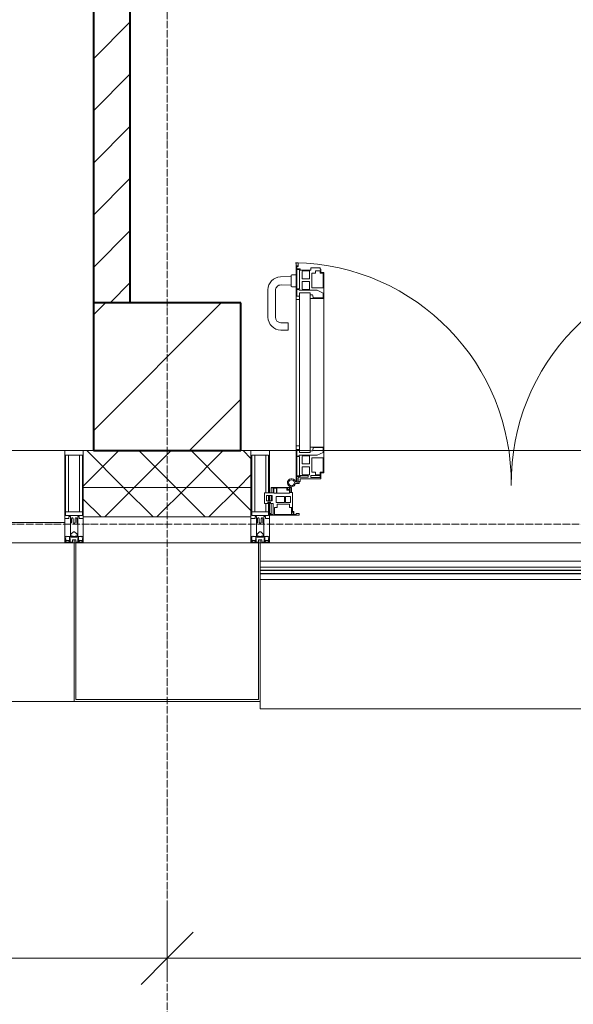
# Model space of a CAD drawing. Header units: millimetres. Extents: x -816133 to 919604, y 87941 to 147341.
# Tile 217 of 256: x 146385 to 147888, y 119632 to 122301. Entities that reach past the tile are written whole.
import ezdxf

# ---------------------------------------------------------------- set-up
doc = ezdxf.new("R2010")
doc.units = ezdxf.units.MM
doc.linetypes.add('ADSK_Линия сетки', pattern=[25, 20, -2.5, 0, -2.5])
doc.linetypes.add('Линия сетки', pattern=[25, 20, -2.5, 0, -2.5])
for name, color, linetype, lineweight in [('A-010-D_DIM', 7, 'Continuous', 9), ('A-200-M_WALL', 7, 'Continuous', 18), ('A-200-M_WALL_INT', 7, 'Continuous', 18), ('A-200-M_WALL_PAT', 7, 'Continuous', 40), ('A-214-M_CURT_WALL', 7, 'Continuous', 18), ('A-215-M_CURT_PANEL', 7, 'Continuous', 18), ('A-280-M_COLUMN', 7, 'Continuous', 18), ('A-325-M_DOOR', 7, 'Continuous', 18), ('S-280-M_COLUMN', 7, 'Continuous', 18), ('Z-030-M_GRID', 7, 'Continuous', 9), ('Z-060-M_DETAIL', 7, 'Continuous', 18), ('Поручни', 252, 'Continuous', 5), ('СС-011-ПОЖ-СИГНАЛИЗАЦИЯ', 1, 'Continuous', 30)]:
    doc.layers.add(name, color=color, linetype=linetype, lineweight=lineweight)

# ---------------------------------------------------------------- blocks, each defined once
blk = doc.blocks.new('13эт')
at = {"layer": 'S-280-M_COLUMN', "lineweight": 9}
h = blk.add_hatch(dxfattribs=at)
h.set_pattern_fill('FP_22', color=9, style=0, pattern_type=2)
h.set_pattern_definition([(45, (306945.4, 105532.93), (-314.309, 314.309), []), (45, (307259.7, 105532.93), (-314.309, 314.309), [555.625, -111.125, 3.353, -107.772])])
h.paths.add_polyline_path([(422295.4, 121132.9), (422295.4, 121532.9), (421895.4, 121532.9), (421895.4, 121132.9), (422231.7, 121132.9)])
at = {"layer": 'A-010-D_DIM', "color": 9, "lineweight": 15}
for p, q in [((422095.4, 119756.5), (422095.4, 119906.5)), ((422095.4, 119756.5), (422095.4, 119906.5)), ((422095.4, 119756.5), (422166.1, 119827.2)), ((422095.4, 119756.5), (422166.1, 119827.2)), ((418495.4, 119756.5), (422095.4, 119756.5)), ((422095.4, 119756.5), (422024.7, 119685.8)), ((422095.4, 119756.5), (422024.7, 119685.8)), ((422095.4, 119756.5), (422095.4, 119706.5)), ((422095.4, 119756.5), (425695.4, 119756.5)), ((422095.4, 119756.5), (422095.4, 119706.5))]:
    blk.add_line(p, q, dxfattribs=at)
at = {"layer": 'A-200-M_WALL', "color": 9, "lineweight": 9}
for p, q in [((421894.4, 121132.9), (421867.9, 121132.9)), ((421867.9, 121132.9), (421867.9, 120952.9)), ((422322.9, 121132.9), (422295.4, 121132.9)), ((422322.9, 120952.9), (422322.9, 121132.9)), ((422322.9, 121032.9), (421867.9, 121032.9)), ((421867.9, 120952.9), (422322.9, 120952.9))]:
    blk.add_line(p, q, dxfattribs=at)
at = {"layer": 'A-200-M_WALL_INT', "color": 9, "lineweight": 40}
for p, q in [((421895.4, 124932.9), (421895.4, 121532.9)), ((421995.4, 121532.9), (421995.4, 124832.9))]:
    blk.add_line(p, q, dxfattribs=at)
at = {"layer": 'A-200-M_WALL_PAT', "color": 9, "linetype": 'Continuous', "lineweight": 9}
for p, q in [((421895.4, 122195.1), (421995.4, 122295.1)), ((421895.4, 122053.7), (421995.4, 122153.7)), ((421895.4, 121912.2), (421995.4, 122012.2)), ((421895.4, 121770.8), (421995.4, 121870.8)), ((421895.4, 121629.4), (421995.4, 121729.4)), ((421940.4, 121532.9), (421995.4, 121588))]:
    blk.add_line(p, q, dxfattribs=at)
at = {"layer": 'A-200-M_WALL_PAT', "color": 9, "linetype": 'Continuous', "lineweight": 5}
for p, q in [((421867.9, 121036.2), (421964.6, 121132.9)), ((421977.3, 121032.9), (421877.3, 121132.9)), ((422006, 121032.9), (422106, 121132.9)), ((422118.7, 121032.9), (422018.7, 121132.9)), ((422147.5, 121032.9), (422247.5, 121132.9)), ((422260.2, 121032.9), (422160.2, 121132.9)), ((422322.9, 121111.6), (422301.6, 121132.9)), ((422288.9, 121032.9), (422322.9, 121067)), ((421926, 120952.9), (422006, 121032.9)), ((422057.3, 120952.9), (421977.3, 121032.9)), ((422067.5, 120952.9), (422147.5, 121032.9)), ((422198.7, 120952.9), (422118.7, 121032.9)), ((422208.9, 120952.9), (422288.9, 121032.9)), ((422322.9, 120970.2), (422260.2, 121032.9)), ((421915.9, 120952.9), (421867.9, 121000.9))]:
    blk.add_line(p, q, dxfattribs=at)
at = {"layer": 'A-214-M_CURT_WALL', "color": 9, "lineweight": 5}
for p, q in [((421817.9, 121132.9), (420505.4, 121132.9)), ((422445.5, 121132.9), (422372.9, 121132.9)), ((422483.2, 121132.9), (422447.6, 121132.9)), ((422518.6, 121132.9), (422490, 121132.9)), ((423537.4, 121132.9), (422520.9, 121132.9)), ((423685.4, 120882.9), (422372.9, 120882.9))]:
    blk.add_line(p, q, dxfattribs=at)
at = {"layer": 'A-214-M_CURT_WALL', "color": 9, "lineweight": 5, "extrusion": (0, 0, -1)}
for p, q in [((421817.9, 121132.9), (421817.9, 120882.9)), ((421867.9, 121132.9), (421817.9, 121132.9)), ((421867.9, 120882.9), (421867.9, 121132.9)), ((422322.9, 121132.9), (422322.9, 120882.9)), ((422372.9, 121132.9), (422322.9, 121132.9)), ((422372.9, 121018), (422372.9, 121132.9)), ((422372.9, 120996.3), (422372.9, 121011.3)), ((422372.9, 120882.9), (422372.9, 120993)), ((421817.9, 120882.9), (421842.9, 120882.9)), ((421847.9, 120882.9), (421867.9, 120882.9)), ((422322.9, 120882.9), (422342.9, 120882.9)), ((422347.9, 120882.9), (422372.9, 120882.9))]:
    blk.add_line(p, q, dxfattribs=at)
at = {"layer": 'A-215-M_CURT_PANEL', "color": 9, "lineweight": 5}
for p, q in [((422359.9, 121018), (422383.3, 121018)), ((422359.9, 120989.5), (422359.9, 121018)), ((422377.9, 121032.9), (422428.9, 121032.9)), ((422377.9, 121031.4), (422377.9, 121032.9)), ((422383.3, 121031.4), (422377.9, 121031.4)), ((422377.9, 121031.4), (422377.9, 121018)), ((422383.3, 121018), (422383.3, 121031.4)), ((422384.9, 121031.1), (422384.9, 121017.4)), ((422391.9, 121031.1), (422384.9, 121031.1)), ((422391.9, 121017.4), (422391.9, 121031.1)), ((422393.3, 121031.3), (422393.3, 121017.1)), ((422420.3, 121031.3), (422393.3, 121031.3)), ((422420.3, 121025.7), (422420.3, 121031.3)), ((422427.3, 121025.7), (422420.3, 121025.7)), ((422427.6, 121031.6), (422421.6, 121031.6)), ((422421.6, 121031.6), (422421.6, 121027.3)), ((422421.6, 121027.3), (422427.6, 121027.3)), ((422427.3, 121017.1), (422427.3, 121025.7)), ((422427.6, 121027.3), (422427.6, 121031.6)), ((422428.9, 121032.9), (422428.9, 121019.4)), ((422432.9, 121032.9), (422428.9, 121032.9)), ((422428.9, 121019.4), (422435.9, 121019.4)), ((422432.9, 121019.4), (422432.9, 121032.9)), ((422435.9, 121019.4), (422435.9, 120967.7)), ((422365, 121011.3), (422365, 120996.3)), ((422380, 121011.3), (422365, 121011.3)), ((422365, 120996.3), (422380, 120996.3)), ((422368.9, 120993), (422368.9, 120989.5)), ((422375.9, 120993), (422368.9, 120993)), ((422375.9, 120989.5), (422375.9, 120993)), ((422377.9, 121011.3), (422377.9, 120996.3)), ((422380, 120996.3), (422380, 121011.3)), ((422384.9, 121017.4), (422391.9, 121017.4)), ((422391.3, 121007.9), (422391.3, 120991.7)), ((422414, 121007.9), (422391.3, 121007.9)), ((422391.3, 120991.7), (422414, 120991.7)), ((422393.3, 121017.1), (422427.3, 121017.1)), ((422414, 120991.7), (422414, 121007.9)), ((422416.2, 121007.9), (422416.2, 120991.7)), ((422430.5, 121007.9), (422416.2, 121007.9)), ((422416.2, 120991.7), (422430.5, 120991.7)), ((422430.5, 120991.7), (422430.5, 121007.9)), ((422368.9, 120989.5), (422359.9, 120989.5)), ((422382.9, 120989.5), (422375.9, 120989.5)), ((422377.9, 120989.5), (422377.9, 120959.6)), ((422382.9, 120959.6), (422382.9, 120989.5)), ((422386.7, 120978.4), (422386.7, 120959.2)), ((422393.9, 120978.4), (422386.7, 120978.4)), ((422393.9, 120987.9), (422393.9, 120978.4)), ((422427.1, 120987.9), (422393.9, 120987.9)), ((422427.1, 120978.4), (422427.1, 120987.9)), ((422433.4, 120978.4), (422427.1, 120978.4)), ((422432.9, 120959.1), (422432.9, 120978.4)), ((422433.4, 120971.9), (422433.4, 120978.4)), ((422434.2, 120971.1), (422433.4, 120971.9)), ((422434.2, 120966), (422434.2, 120971.1)), ((422437.2, 120966), (422434.2, 120966)), ((422435.9, 120967.7), (422438.9, 120967.7)), ((422437.2, 120959.2), (422437.2, 120966)), ((422438.9, 120967.7), (422438.9, 120959.4)), ((421817.9, 120937.9), (420505.4, 120937.9)), ((421817.9, 120882.9), (421817.9, 120937.9)), ((422374.9, 120962.4), (422376.4, 120962.4)), ((422374.9, 120957.4), (422374.9, 120962.4)), ((422453.9, 120957.4), (422374.9, 120957.4)), ((422376.4, 120962.4), (422376.4, 120959.6)), ((422376.4, 120959.6), (422382.9, 120959.6)), ((422386.7, 120959.2), (422437.2, 120959.2)), ((422438.9, 120959.4), (422445.3, 120959.4)), ((422445.3, 120962.4), (422453.9, 120962.4)), ((422445.3, 120959.4), (422445.3, 120962.4)), ((422453.9, 120962.4), (422453.9, 120957.4)), ((420505.4, 120882.9), (421817.9, 120882.9))]:
    blk.add_line(p, q, dxfattribs=at)
at = {"layer": 'A-280-M_COLUMN', "color": 9, "lineweight": 5}
for p, q in [((421842.9, 120882.9), (421847.9, 120882.9)), ((421842.9, 120452.9), (421842.9, 120882.9)), ((421847.9, 120882.9), (421847.9, 120457.9)), ((422322.9, 120882.9), (421867.9, 120882.9)), ((422342.9, 120882.9), (422347.9, 120882.9)), ((422342.9, 120457.9), (422342.9, 120882.9)), ((422347.9, 120882.9), (422347.9, 120452.9)), ((421847.9, 120457.9), (422342.9, 120457.9)), ((420480.4, 120452.9), (421842.9, 120452.9)), ((422347.9, 120452.9), (421842.9, 120452.9)), ((422347.9, 120432.9), (422347.9, 120452.9)), ((422347.9, 120432.9), (423710.4, 120432.9))]:
    blk.add_line(p, q, dxfattribs=at)
at = {"layer": 'A-325-M_DOOR', "color": 9, "lineweight": 5}
for p, q in [((422445.5, 121542.2), (422445.5, 121641.8)), ((422445.5, 121641.8), (422450.6, 121641.8)), ((422445.5, 121542.2), (422445.5, 121641.8)), ((422445.5, 121641.8), (422450.6, 121641.8)), ((422447.6, 121633.2), (422447.6, 121625.2)), ((422449.4, 121633.2), (422447.6, 121633.2)), ((422447.6, 121633.2), (422447.6, 121625.2)), ((422449.4, 121633.2), (422447.6, 121633.2)), ((422449.4, 121631.9), (422449.4, 121633.2)), ((422449.4, 121631.9), (422449.4, 121633.2)), ((422450.6, 121631.9), (422449.4, 121631.9)), ((422450.6, 121631.9), (422449.4, 121631.9)), ((422450.6, 121641.8), (422450.6, 121631.9)), ((422450.6, 121641.8), (422450.6, 121631.9)), ((422431.6, 121606.4), (422431.6, 121578.9)), ((422445.6, 121608.9), (422434.1, 121608.9)), ((422447.6, 121625.2), (422456.3, 121625.2)), ((422447.6, 121625.2), (422456.3, 121625.2)), ((422447.6, 121623.5), (422447.6, 121571.1)), ((422454.6, 121623.5), (422447.6, 121623.5)), ((422447.6, 121623.5), (422447.6, 121571.1)), ((422454.6, 121623.5), (422447.6, 121623.5)), ((422454.6, 121571.1), (422454.6, 121623.5)), ((422454.6, 121571.1), (422454.6, 121623.5)), ((422456.3, 121625.2), (422456.3, 121622.2)), ((422456.3, 121625.2), (422456.3, 121622.2)), ((422456.3, 121622.2), (422485.6, 121622.2)), ((422456.3, 121622.2), (422485.6, 121622.2)), ((422463.1, 121620.4), (422461.6, 121617.8)), ((422463.1, 121620.4), (422461.6, 121617.8)), ((422461.6, 121617.8), (422461.6, 121598.7)), ((422461.6, 121617.8), (422461.6, 121598.7)), ((422481.5, 121620.4), (422463.1, 121620.4)), ((422481.5, 121620.4), (422463.1, 121620.4)), ((422481.5, 121598.7), (422481.5, 121620.4)), ((422481.5, 121598.7), (422481.5, 121620.4)), ((422485.6, 121627.7), (422510.6, 121627.7)), ((422485.6, 121622.2), (422485.6, 121627.7)), ((422485.6, 121627.7), (422510.6, 121627.7)), ((422485.6, 121622.2), (422485.6, 121627.7)), ((422487.9, 121613.4), (422487.9, 121573.9)), ((422498, 121613.4), (422487.9, 121613.4)), ((422487.9, 121613.4), (422487.9, 121573.9)), ((422498, 121613.4), (422487.9, 121613.4)), ((422498, 121620), (422498, 121613.4)), ((422510.4, 121620), (422498, 121620)), ((422498, 121620), (422498, 121613.4)), ((422510.4, 121620), (422498, 121620)), ((422510.4, 121613.5), (422510.4, 121620)), ((422510.4, 121613.5), (422510.4, 121620)), ((422518.6, 121613.5), (422510.4, 121613.5)), ((422518.6, 121613.5), (422510.4, 121613.5)), ((422510.6, 121627.7), (422510.6, 121624.7)), ((422510.6, 121627.7), (422510.6, 121624.7)), ((422510.6, 121624.7), (422512.1, 121624.7)), ((422510.6, 121624.7), (422512.1, 121624.7)), ((422512.1, 121624.7), (422512.1, 121615.2)), ((422512.1, 121624.7), (422512.1, 121615.2)), ((422512.1, 121615.2), (422520.9, 121615.2)), ((422512.1, 121615.2), (422520.9, 121615.2)), ((422518.6, 121573.9), (422518.6, 121613.5)), ((422518.6, 121573.9), (422518.6, 121613.5)), ((422520.9, 121615.2), (422520.9, 121545.2)), ((422520.9, 121615.2), (422520.9, 121545.2)), ((422431.6, 121604.6), (422402.7, 121603.6)), ((422404.6, 121581.7), (422431.6, 121580.7)), ((422461.6, 121598.7), (422481.5, 121598.7)), ((422461.6, 121598.7), (422481.5, 121598.7)), ((422461.6, 121590.9), (422461.6, 121571.9)), ((422481.5, 121590.9), (422461.6, 121590.9)), ((422461.6, 121590.9), (422461.6, 121571.9)), ((422481.5, 121590.9), (422461.6, 121590.9)), ((422481.5, 121569.2), (422481.5, 121590.9)), ((422481.5, 121569.2), (422481.5, 121590.9)), ((422369.1, 121568.6), (422369.1, 121494.4)), ((422389.1, 121494.4), (422389.1, 121566.7)), ((422434.1, 121576.4), (422445.6, 121576.4)), ((422445.5, 121127.2), (422445.5, 121560.2)), ((422447.6, 121571.1), (422454.6, 121571.1)), ((422447.6, 121571.1), (422454.6, 121571.1)), ((422447.6, 121569.4), (422447.6, 121551.3)), ((422453.8, 121569.4), (422447.6, 121569.4)), ((422447.6, 121569.4), (422447.6, 121551.3)), ((422453.8, 121569.4), (422447.6, 121569.4)), ((422453.8, 121567.4), (422453.8, 121569.4)), ((422453.8, 121567.4), (422453.8, 121569.4)), ((422502.8, 121567.4), (422453.8, 121567.4)), ((422502.8, 121567.4), (422453.8, 121567.4)), ((422454.6, 121560.2), (422483.2, 121560.2)), ((422454.6, 121127.2), (422454.6, 121560.2)), ((422461.6, 121571.9), (422463.1, 121569.2)), ((422461.6, 121571.9), (422463.1, 121569.2)), ((422463.1, 121569.2), (422481.5, 121569.2)), ((422463.1, 121569.2), (422481.5, 121569.2)), ((422483.2, 121560.2), (422483.2, 121127.2)), ((422483.2, 121554.9), (422489.8, 121554.9)), ((422483.2, 121545.2), (422483.2, 121554.9)), ((422483.2, 121554.9), (422489.8, 121554.9)), ((422483.2, 121545.2), (422483.2, 121554.9)), ((422487.9, 121573.9), (422518.6, 121573.9)), ((422487.9, 121573.9), (422518.6, 121573.9)), ((422489.8, 121554.9), (422492.1, 121548.8)), ((422489.8, 121554.9), (422492.1, 121548.8)), ((422518.6, 121559.8), (422502.8, 121567.4)), ((422518.6, 121559.8), (422502.8, 121567.4)), ((422518.6, 121546.7), (422518.6, 121559.8)), ((422518.6, 121546.7), (422518.6, 121559.8)), ((422454.6, 121542.2), (422445.5, 121542.2)), ((422454.6, 121542.2), (422445.5, 121542.2)), ((422447.6, 121551.3), (422454.6, 121551.3)), ((422447.6, 121551.3), (422454.6, 121551.3)), ((422454.6, 121551.3), (422454.6, 121542.2)), ((422454.6, 121551.3), (422454.6, 121542.2)), ((422520.9, 121545.2), (422483.2, 121545.2)), ((422520.9, 121545.2), (422483.2, 121545.2)), ((422492.1, 121548.8), (422492.1, 121546.7)), ((422492.1, 121548.8), (422492.1, 121546.7)), ((422492.1, 121546.7), (422518.6, 121546.7)), ((422492.1, 121546.7), (422518.6, 121546.7)), ((422520.9, 121545.2), (422520.9, 121142.2)), ((422424.1, 121479.4), (422404.1, 121479.4)), ((422424.1, 121459.4), (422424.1, 121479.4)), ((422404.1, 121459.4), (422424.1, 121459.4)), ((422445.5, 121145.2), (422454.6, 121145.2)), ((422445.5, 121047.2), (422445.5, 121145.2)), ((422447.6, 121136.1), (422447.6, 121118)), ((422454.6, 121136.1), (422447.6, 121136.1)), ((422454.6, 121145.2), (422454.6, 121136.1)), ((422454.6, 121127.2), (422483.2, 121127.2)), ((422483.2, 121142.2), (422520.9, 121142.2)), ((422483.2, 121132.5), (422483.2, 121142.2)), ((422489.8, 121132.5), (422483.2, 121132.5)), ((422492.1, 121138.6), (422489.8, 121132.5)), ((422492.1, 121140.7), (422492.1, 121138.6)), ((422518.6, 121140.7), (422492.1, 121140.7)), ((422502.8, 121120), (422518.6, 121127.6)), ((422518.6, 121127.6), (422518.6, 121140.7)), ((422520.9, 121142.2), (422520.9, 121072.2)), ((422447.6, 121118), (422453.8, 121118)), ((422447.6, 121116.3), (422447.6, 121063.9)), ((422454.6, 121116.3), (422447.6, 121116.3)), ((422453.8, 121120), (422502.8, 121120)), ((422453.8, 121118), (422453.8, 121120)), ((422454.6, 121063.9), (422454.6, 121116.3)), ((422463.1, 121118.2), (422461.6, 121115.5)), ((422461.6, 121115.5), (422461.6, 121096.5)), ((422481.5, 121118.2), (422463.1, 121118.2)), ((422481.5, 121096.5), (422481.5, 121118.2)), ((422487.9, 121113.5), (422487.9, 121074)), ((422518.6, 121113.5), (422487.9, 121113.5)), ((422518.6, 121073.9), (422518.6, 121113.5)), ((422461.6, 121096.5), (422481.5, 121096.5)), ((422461.6, 121088.7), (422461.6, 121069.7)), ((422481.5, 121088.7), (422461.6, 121088.7)), ((422481.5, 121067), (422481.5, 121088.7)), ((422487.9, 121074), (422498, 121074)), ((422498, 121074), (422498, 121067.4)), ((422510.4, 121073.9), (422518.6, 121073.9)), ((422510.4, 121067.4), (422510.4, 121073.9)), ((422512.1, 121072.2), (422512.1, 121056.2)), ((422520.9, 121072.2), (422512.1, 121072.2)), ((422447.6, 121063.9), (422454.6, 121063.9)), ((422447.6, 121062.2), (422447.6, 121047.2)), ((422456.3, 121062.2), (422447.6, 121062.2)), ((422447.6, 121047.2), (422450.6, 121047.2)), ((422450.6, 121047.2), (422450.6, 121057.5)), ((422453.7, 121060.5), (422477.9, 121060.5)), ((422454.1, 121048.5), (422454.1, 121043.7)), ((422456.8, 121048.5), (422454.1, 121048.5)), ((422456.3, 121065.2), (422456.3, 121062.2)), ((422477.9, 121065.2), (422456.3, 121065.2)), ((422456.8, 121056.2), (422456.8, 121048.5)), ((422512.1, 121056.2), (422456.8, 121056.2)), ((422461.6, 121069.7), (422463.1, 121067)), ((422463.1, 121067), (422481.5, 121067)), ((422477.9, 121060.5), (422477.9, 121065.2)), ((422485.6, 121065.2), (422485.6, 121059.7)), ((422510.6, 121065.2), (422485.6, 121065.2)), ((422485.6, 121059.7), (422510.6, 121059.7)), ((422498, 121067.4), (422510.4, 121067.4)), ((422510.6, 121059.7), (422510.6, 121065.2)), ((422454.1, 121043.7), (422443.8, 121043.7))]:
    blk.add_line(p, q, dxfattribs=at)
for centre, radius, start, end in [((422432.9, 121045.6), 596.2, 359.296, 89.0613), ((423625.4, 121045.6), 596.2, 90.9387, 180.704), ((422434.1, 121606.4), 2.5, 90, 180), ((422404.1, 121568.6), 35, 92.1945, 180), ((422404.1, 121566.7), 15, 87.8056, 180), ((422434.1, 121578.9), 2.5, 180, 270), ((422404.1, 121494.4), 35, 180, 270), ((422404.1, 121494.4), 15, 180, 270), ((422432.9, 121045.6), 11, 16.047, 350.0284), ((422432.9, 121045.6), 8, 90, 270), ((422432.9, 121045.6), 8, 270, 90), ((422445.5, 121049.2), 2.03, 196.0721, 270), ((422453.7, 121057.5), 3, 90, 180)]:
    blk.add_arc(centre, radius, start, end, dxfattribs=at)
at = {"layer": 'S-280-M_COLUMN', "color": 9, "lineweight": 40}
for p, q in [((422295.4, 121532.9), (421895.4, 121532.9)), ((421895.4, 121532.9), (421895.4, 121132.9)), ((422295.4, 121132.9), (422295.4, 121532.9)), ((421895.4, 121132.9), (422295.4, 121132.9))]:
    blk.add_line(p, q, dxfattribs=at)
at = {"layer": 'Z-030-M_GRID', "color": 9, "linetype": 'Линия сетки'}
blk.add_line((422095.4, 117558.7), (422095.4, 138582.9), dxfattribs=at)
at = {"layer": 'Z-030-M_GRID', "color": 9, "linetype": 'ADSK_Линия сетки'}
blk.add_line((443695.4, 120932.9), (399384.3, 120932.9), dxfattribs=at)
at = {"layer": 'Z-060-M_DETAIL', "color": 9, "lineweight": 5}
for p, q in [((421817.9, 120948.2), (421817.9, 121132.9)), ((421817.9, 121132.9), (421842.9, 121132.9)), ((421867.9, 121132.9), (421842.9, 121132.9)), ((421867.9, 120948.2), (421867.9, 121132.9)), ((422322.9, 120948.2), (422322.9, 121132.9)), ((422322.9, 121132.9), (422347.9, 121132.9)), ((422372.9, 121132.9), (422347.9, 121132.9)), ((422372.9, 121018), (422372.9, 121132.9)), ((421819.9, 121120.2), (421842.9, 121120.2)), ((421819.9, 121120.2), (421819.9, 120956.5)), ((421828, 120966.9), (421828, 121120.2)), ((421865.9, 121120.2), (421842.9, 121120.2)), ((421857.8, 120966.9), (421857.8, 121120.2)), ((421865.9, 121120.2), (421865.9, 120956.5)), ((422324.9, 121120.2), (422347.9, 121120.2)), ((422324.9, 121120.2), (422324.9, 120956.5)), ((422333, 120966.9), (422333, 121120.2)), ((422370.9, 121120.2), (422347.9, 121120.2)), ((422362.8, 121018), (422362.8, 121120.2)), ((422370.9, 121120.2), (422370.9, 121018)), ((422370.9, 121011.3), (422370.9, 120996.3)), ((422370.9, 120993), (422370.9, 120956.5)), ((422372.9, 120996.3), (422372.9, 121011.3)), ((422372.9, 120948.2), (422372.9, 120993)), ((421842.9, 120966.9), (421819.9, 120966.9)), ((421842.9, 120966.9), (421865.9, 120966.9)), ((422347.9, 120966.9), (422324.9, 120966.9)), ((422347.9, 120966.9), (422370.9, 120966.9)), ((422362.8, 120966.9), (422362.8, 120989.5)), ((421828.9, 120948.2), (421817.9, 120948.2)), ((421842.4, 120956.5), (421819.9, 120956.5)), ((421828.9, 120954.2), (421828.9, 120948.2)), ((421832.9, 120954.2), (421828.9, 120954.2)), ((421832.9, 120935.9), (421832.9, 120954.2)), ((421835.9, 120948.2), (421837, 120950.2)), ((421835.9, 120948.2), (421835.9, 120937.6)), ((421838.8, 120950.2), (421837, 120950.2)), ((421838.8, 120950.2), (421840, 120948)), ((421840, 120948), (421840, 120937.6)), ((421843.4, 120956.5), (421865.9, 120956.5)), ((421847, 120950.2), (421845.8, 120948)), ((421845.8, 120948), (421845.8, 120937.6)), ((421847, 120950.2), (421848.8, 120950.2)), ((421849.9, 120948.2), (421848.8, 120950.2)), ((421849.9, 120948.2), (421849.9, 120937.6)), ((421852.9, 120954.2), (421856.9, 120954.2)), ((421852.9, 120935.9), (421852.9, 120954.2)), ((421856.9, 120954.2), (421856.9, 120948.2)), ((421856.9, 120948.2), (421867.9, 120948.2)), ((422333.9, 120948.2), (422322.9, 120948.2)), ((422347.4, 120956.5), (422324.9, 120956.5)), ((422333.9, 120954.2), (422333.9, 120948.2)), ((422337.9, 120954.2), (422333.9, 120954.2)), ((422337.9, 120935.9), (422337.9, 120954.2)), ((422340.9, 120948.2), (422342, 120950.2)), ((422340.9, 120948.2), (422340.9, 120937.6)), ((422343.8, 120950.2), (422342, 120950.2)), ((422343.8, 120950.2), (422345, 120948)), ((422345, 120948), (422345, 120937.6)), ((422348.4, 120956.5), (422370.9, 120956.5)), ((422352, 120950.2), (422350.8, 120948)), ((422350.8, 120948), (422350.8, 120937.6)), ((422352, 120950.2), (422353.8, 120950.2)), ((422354.9, 120948.2), (422353.8, 120950.2)), ((422354.9, 120948.2), (422354.9, 120937.6)), ((422357.9, 120954.2), (422361.9, 120954.2)), ((422357.9, 120935.9), (422357.9, 120954.2)), ((422361.9, 120954.2), (422361.9, 120948.2)), ((422361.9, 120948.2), (422372.9, 120948.2)), ((421834.2, 120935.9), (421832.9, 120935.9)), ((421832.9, 120935.9), (421832.9, 120899.9)), ((421834.2, 120935.9), (421835.9, 120937.6)), ((421834.4, 120905.9), (421841.4, 120912.9)), ((421841.6, 120935.9), (421840, 120937.6)), ((421841.4, 120912.9), (421842.9, 120912.9)), ((421842.9, 120935.9), (421841.6, 120935.9)), ((421842.9, 120935.9), (421844.2, 120935.9)), ((421844.4, 120912.9), (421842.9, 120912.9)), ((421844.2, 120935.9), (421845.8, 120937.6)), ((421851.4, 120905.9), (421844.4, 120912.9)), ((421851.6, 120935.9), (421849.9, 120937.6)), ((421851.6, 120935.9), (421852.9, 120935.9)), ((421852.9, 120935.9), (421852.9, 120899.9)), ((422339.2, 120935.9), (422337.9, 120935.9)), ((422337.9, 120935.9), (422337.9, 120899.9)), ((422339.2, 120935.9), (422340.9, 120937.6)), ((422339.4, 120905.9), (422346.4, 120912.9)), ((422346.6, 120935.9), (422345, 120937.6)), ((422346.4, 120912.9), (422347.9, 120912.9)), ((422347.9, 120935.9), (422346.6, 120935.9)), ((422347.9, 120935.9), (422349.2, 120935.9)), ((422349.4, 120912.9), (422347.9, 120912.9)), ((422349.2, 120935.9), (422350.8, 120937.6)), ((422356.4, 120905.9), (422349.4, 120912.9)), ((422356.6, 120935.9), (422354.9, 120937.6)), ((422356.6, 120935.9), (422357.9, 120935.9)), ((422357.9, 120935.9), (422357.9, 120899.9)), ((421819.1, 120897.5), (421817.9, 120897.2)), ((421817.9, 120882.9), (421817.9, 120897.2)), ((421820.6, 120899.9), (421819.1, 120899.9)), ((421819.1, 120899.9), (421819.1, 120897.5)), ((421820.4, 120893.5), (421819.1, 120897.5)), ((421820.4, 120893.5), (421819.2, 120892.8)), ((421819.2, 120884.2), (421819.2, 120892.8)), ((421819.2, 120884.2), (421831.1, 120884.2)), ((421819.7, 120893.1), (421820.4, 120890.9)), ((421820.4, 120890.9), (421820.4, 120887.4)), ((421821.6, 120887.4), (421820.4, 120887.4)), ((421820.6, 120899.9), (421820.6, 120899)), ((421820.6, 120899), (421821.6, 120899)), ((421823.9, 120900.6), (421821.6, 120899)), ((421821.6, 120887.4), (421821.6, 120889.4)), ((421821.6, 120889.4), (421828.7, 120889.4)), ((421824.5, 120899.5), (421823.9, 120900.6)), ((421835.5, 120899.5), (421824.5, 120899.5)), ((421828.7, 120889.4), (421828.7, 120887.4)), ((421829.7, 120887.4), (421828.7, 120887.4)), ((421829.7, 120887.4), (421830.7, 120890.1)), ((421830.2, 120890.6), (421831.6, 120894.3)), ((421830.2, 120890.6), (421831.1, 120889.8)), ((421830.7, 120891.9), (421830.7, 120897.7)), ((421830.7, 120897.7), (421842.9, 120897.7)), ((421831.1, 120884.2), (421831.1, 120889.8)), ((421832.4, 120894.2), (421831.6, 120894.3)), ((421832.4, 120884.4), (421832.4, 120894.2)), ((421838.1, 120884.4), (421832.4, 120884.4)), ((421832.9, 120899.9), (421835.4, 120899.9)), ((421834.4, 120901.4), (421834.4, 120905.9)), ((421835.4, 120901.4), (421834.4, 120901.4)), ((421835.4, 120899.9), (421835.4, 120901.4)), ((421835.5, 120900.9), (421835.5, 120899.5)), ((421840.3, 120900.9), (421835.5, 120900.9)), ((421842.9, 120890.9), (421838.1, 120890.9)), ((421838.1, 120884.4), (421838.1, 120890.9)), ((421840.3, 120900.9), (421840.3, 120899.8)), ((421840.3, 120899.8), (421842.9, 120899.8)), ((421845.5, 120899.8), (421842.9, 120899.8)), ((421842.9, 120897.7), (421842.9, 120899.8)), ((421842.9, 120897.7), (421842.9, 120899.8)), ((421855.1, 120897.7), (421842.9, 120897.7)), ((421842.9, 120882.9), (421842.9, 120890.9)), ((421842.9, 120890.9), (421847.7, 120890.9)), ((421842.9, 120882.9), (421842.9, 120890.9)), ((421845.5, 120900.9), (421845.5, 120899.8)), ((421845.5, 120900.9), (421850.3, 120900.9)), ((421847.7, 120884.4), (421847.7, 120890.9)), ((421847.7, 120884.4), (421853.4, 120884.4)), ((421850.3, 120900.9), (421850.3, 120899.5)), ((421850.3, 120899.5), (421861.3, 120899.5)), ((421850.4, 120901.4), (421851.4, 120901.4)), ((421850.4, 120899.9), (421850.4, 120901.4)), ((421852.9, 120899.9), (421850.4, 120899.9)), ((421851.4, 120901.4), (421851.4, 120905.9)), ((421853.4, 120894.2), (421854.2, 120894.3)), ((421853.4, 120884.4), (421853.4, 120894.2)), ((421855.6, 120890.6), (421854.2, 120894.3)), ((421855.6, 120890.6), (421854.7, 120889.8)), ((421854.7, 120884.2), (421854.7, 120889.8)), ((421866.6, 120884.2), (421854.7, 120884.2)), ((421855.1, 120891.9), (421855.1, 120897.7)), ((421856.1, 120887.4), (421855.1, 120890.1)), ((421856.1, 120887.4), (421857.1, 120887.4)), ((421864.2, 120889.4), (421857.1, 120889.4)), ((421857.1, 120889.4), (421857.1, 120887.4)), ((421861.3, 120899.5), (421861.9, 120900.6)), ((421861.9, 120900.6), (421864.2, 120899)), ((421865.2, 120899), (421864.2, 120899)), ((421864.2, 120887.4), (421864.2, 120889.4)), ((421864.2, 120887.4), (421865.4, 120887.4)), ((421865.2, 120899.9), (421865.2, 120899)), ((421865.2, 120899.9), (421866.8, 120899.9)), ((421865.4, 120893.5), (421866.8, 120897.5)), ((421865.4, 120893.5), (421866.6, 120892.8)), ((421866.1, 120893.1), (421865.4, 120890.9)), ((421865.4, 120890.9), (421865.4, 120887.4)), ((421866.6, 120884.2), (421866.6, 120892.8)), ((421866.8, 120899.9), (421866.8, 120897.5)), ((421866.8, 120897.5), (421867.9, 120897.2)), ((421867.9, 120882.9), (421867.9, 120897.2)), ((422324.1, 120897.5), (422322.9, 120897.2)), ((422322.9, 120882.9), (422322.9, 120897.2)), ((422325.6, 120899.9), (422324.1, 120899.9)), ((422324.1, 120899.9), (422324.1, 120897.5)), ((422325.4, 120893.5), (422324.1, 120897.5)), ((422325.4, 120893.5), (422324.2, 120892.8)), ((422324.2, 120884.2), (422324.2, 120892.8)), ((422324.2, 120884.2), (422336.1, 120884.2)), ((422324.7, 120893.1), (422325.4, 120890.9)), ((422325.4, 120890.9), (422325.4, 120887.4)), ((422326.6, 120887.4), (422325.4, 120887.4)), ((422325.6, 120899.9), (422325.6, 120899)), ((422325.6, 120899), (422326.6, 120899)), ((422328.9, 120900.6), (422326.6, 120899)), ((422326.6, 120887.4), (422326.6, 120889.4)), ((422326.6, 120889.4), (422333.7, 120889.4)), ((422329.5, 120899.5), (422328.9, 120900.6)), ((422340.5, 120899.5), (422329.5, 120899.5)), ((422333.7, 120889.4), (422333.7, 120887.4)), ((422334.7, 120887.4), (422333.7, 120887.4)), ((422334.7, 120887.4), (422335.7, 120890.1)), ((422335.2, 120890.6), (422336.6, 120894.3)), ((422335.2, 120890.6), (422336.1, 120889.8)), ((422335.7, 120891.9), (422335.7, 120897.7)), ((422335.7, 120897.7), (422347.9, 120897.7)), ((422336.1, 120884.2), (422336.1, 120889.8)), ((422337.4, 120894.2), (422336.6, 120894.3)), ((422337.4, 120884.4), (422337.4, 120894.2)), ((422343.1, 120884.4), (422337.4, 120884.4)), ((422337.9, 120899.9), (422340.4, 120899.9)), ((422339.4, 120901.4), (422339.4, 120905.9)), ((422340.4, 120901.4), (422339.4, 120901.4)), ((422340.4, 120899.9), (422340.4, 120901.4)), ((422340.5, 120900.9), (422340.5, 120899.5)), ((422345.3, 120900.9), (422340.5, 120900.9)), ((422347.9, 120890.9), (422343.1, 120890.9)), ((422343.1, 120884.4), (422343.1, 120890.9)), ((422345.3, 120900.9), (422345.3, 120899.8)), ((422345.3, 120899.8), (422347.9, 120899.8)), ((422350.5, 120899.8), (422347.9, 120899.8)), ((422347.9, 120897.7), (422347.9, 120899.8)), ((422347.9, 120897.7), (422347.9, 120899.8)), ((422360.1, 120897.7), (422347.9, 120897.7)), ((422347.9, 120882.9), (422347.9, 120890.9)), ((422347.9, 120890.9), (422352.7, 120890.9)), ((422347.9, 120882.9), (422347.9, 120890.9)), ((422350.5, 120900.9), (422350.5, 120899.8)), ((422350.5, 120900.9), (422355.3, 120900.9)), ((422352.7, 120884.4), (422352.7, 120890.9)), ((422352.7, 120884.4), (422358.4, 120884.4)), ((422355.3, 120900.9), (422355.3, 120899.5)), ((422355.3, 120899.5), (422366.3, 120899.5)), ((422355.4, 120901.4), (422356.4, 120901.4)), ((422355.4, 120899.9), (422355.4, 120901.4)), ((422357.9, 120899.9), (422355.4, 120899.9)), ((422356.4, 120901.4), (422356.4, 120905.9)), ((422358.4, 120894.2), (422359.2, 120894.3)), ((422358.4, 120884.4), (422358.4, 120894.2)), ((422360.6, 120890.6), (422359.2, 120894.3)), ((422360.6, 120890.6), (422359.7, 120889.8)), ((422359.7, 120884.2), (422359.7, 120889.8)), ((422371.6, 120884.2), (422359.7, 120884.2)), ((422360.1, 120891.9), (422360.1, 120897.7)), ((422361.1, 120887.4), (422360.1, 120890.1)), ((422361.1, 120887.4), (422362.1, 120887.4)), ((422369.2, 120889.4), (422362.1, 120889.4)), ((422362.1, 120889.4), (422362.1, 120887.4)), ((422366.3, 120899.5), (422366.9, 120900.6)), ((422366.9, 120900.6), (422369.2, 120899)), ((422370.2, 120899), (422369.2, 120899)), ((422369.2, 120887.4), (422369.2, 120889.4)), ((422369.2, 120887.4), (422370.4, 120887.4)), ((422370.2, 120899.9), (422370.2, 120899)), ((422370.2, 120899.9), (422371.8, 120899.9)), ((422370.4, 120893.5), (422371.8, 120897.5)), ((422370.4, 120893.5), (422371.6, 120892.8)), ((422371.1, 120893.1), (422370.4, 120890.9)), ((422370.4, 120890.9), (422370.4, 120887.4)), ((422371.6, 120884.2), (422371.6, 120892.8)), ((422371.8, 120899.9), (422371.8, 120897.5)), ((422371.8, 120897.5), (422372.9, 120897.2)), ((422372.9, 120882.9), (422372.9, 120897.2)), ((421817.9, 120882.9), (421842.9, 120882.9)), ((421867.9, 120882.9), (421842.9, 120882.9)), ((422322.9, 120882.9), (422347.9, 120882.9)), ((422372.9, 120882.9), (422347.9, 120882.9))]:
    blk.add_line(p, q, dxfattribs=at)
for centre, start, end in [((421842.4, 120956), 0, 90), ((421843.4, 120956), 90, 180), ((422347.4, 120956), 0, 90), ((422348.4, 120956), 90, 180)]:
    blk.add_arc(centre, 0.5, start, end, dxfattribs=at)
at = {"layer": 'Поручни', "color": 9, "lineweight": 5}
for p, q in [((423710.4, 120832.9), (422347.9, 120832.9)), ((423710.4, 120816.9), (422347.9, 120816.9)), ((423710.4, 120816.4), (422347.9, 120816.4)), ((423710.4, 120808.4), (422347.9, 120808.4)), ((423710.4, 120807.4), (422347.9, 120807.4)), ((423710.4, 120799.4), (422347.9, 120799.4)), ((423710.4, 120798.9), (422347.9, 120798.9)), ((422347.9, 120782.9), (423710.4, 120782.9))]:
    blk.add_line(p, q, dxfattribs=at)

msp = doc.modelspace()

# ---------------------------------------------------------------- block references
at = {"layer": 'СС-011-ПОЖ-СИГНАЛИЗАЦИЯ', "color": 9, "lineweight": 30}
msp.add_blockref('13эт', (-275309.7, 0), dxfattribs=at)

doc.saveas('drawing.dxf')
